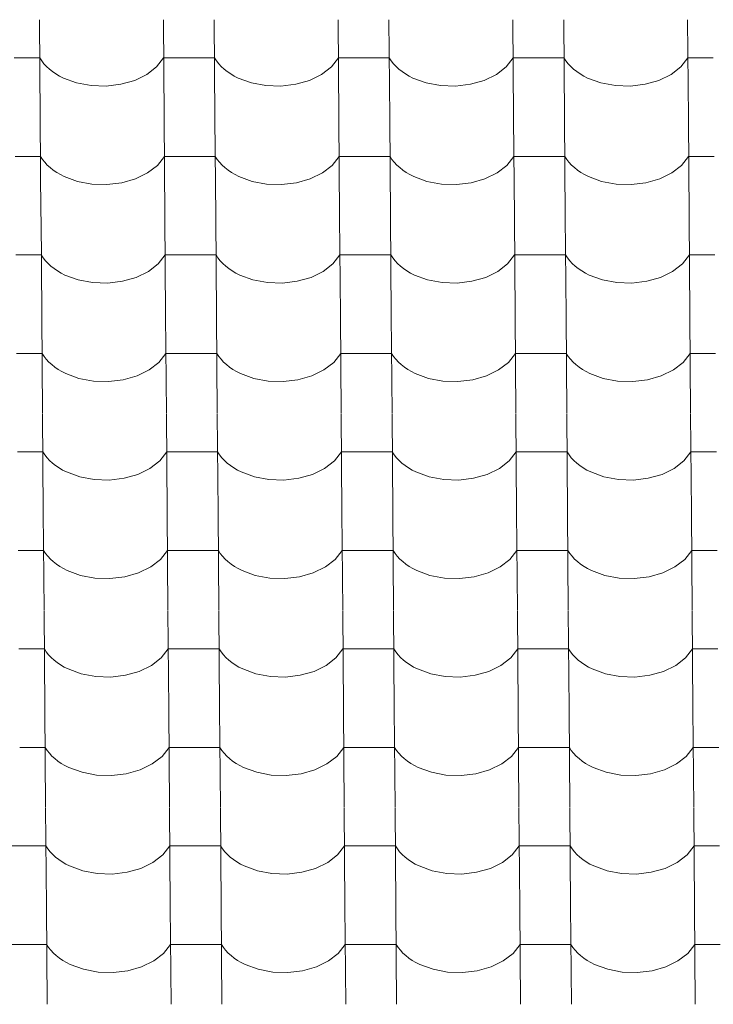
# Model space of a CAD drawing. Header units: millimetres. Extents: x -27785 to 104762, y -947 to 11132.
# Tile 90 of 146: x -8169 to -7514, y 7969 to 8898. Entities that reach past the tile are written whole.
import ezdxf

# ---------------------------------------------------------------- set-up
doc = ezdxf.new("R2010")
doc.units = ezdxf.units.MM
doc.header["$MEASUREMENT"] = 0
doc.layers.add('POHLED JIŽNÍ_1_Bourané_Výplně - Povrchové', color=7, linetype='Continuous')
doc.layers.add('POHLED JIŽNÍ_1_Konstrukce - nosné', color=7, linetype='Continuous')

# ---------------------------------------------------------------- blocks, each defined once
blk = doc.blocks.new('*X2', base_point=(-29303.7, -27473.93))
at = {"layer": 'POHLED JIŽNÍ_1_Bourané_Výplně - Povrchové', "color": 7, "linetype": 'Continuous', "lineweight": 13}
for p, q in [((-8150.46, 8898.29), (-8149.74, 8805.61)), ((-8033.5, 8898.29), (-8032.78, 8805.61)), ((-7985.46, 8898.29), (-7984.74, 8805.61)), ((-7868.5, 8898.29), (-7867.78, 8805.61)), ((-7820.47, 8898.29), (-7819.75, 8805.61)), ((-7703.51, 8898.29), (-7702.79, 8805.61)), ((-7655.47, 8898.29), (-7654.75, 8805.61)), ((-7538.51, 8898.29), (-7537.79, 8805.61)), ((-8150.18, 8862.13), (-8174.2, 8862.13)), ((-8150.18, 8862.13), (-8148.33, 8859.34)), ((-8039.82, 8853.74), (-8033.22, 8862.13)), ((-8009.2, 8862.13), (-8033.22, 8862.13)), ((-7985.18, 8862.13), (-8009.2, 8862.13)), ((-7985.18, 8862.13), (-7983.34, 8859.34)), ((-7874.82, 8853.74), (-7868.22, 8862.13)), ((-7844.2, 8862.13), (-7868.22, 8862.13)), ((-7820.19, 8862.13), (-7844.2, 8862.13)), ((-7820.19, 8862.13), (-7818.34, 8859.34)), ((-7709.83, 8853.74), (-7703.22, 8862.13)), ((-7679.21, 8862.13), (-7703.22, 8862.13)), ((-7655.19, 8862.13), (-7679.21, 8862.13)), ((-7655.19, 8862.13), (-7653.35, 8859.34)), ((-7544.83, 8853.74), (-7538.23, 8862.13)), ((-7514.21, 8862.13), (-7538.23, 8862.13)), ((-8148.33, 8859.34), (-8146.19, 8856.64)), ((-8146.19, 8856.64), (-8143.76, 8854.05)), ((-8143.76, 8854.05), (-8141.06, 8851.59)), ((-8141.06, 8851.59), (-8138.1, 8849.26)), ((-8049.07, 8846.57), (-8039.82, 8853.74)), ((-7983.34, 8859.34), (-7981.19, 8856.64)), ((-7981.19, 8856.64), (-7978.77, 8854.05)), ((-7978.77, 8854.05), (-7976.07, 8851.59)), ((-7976.07, 8851.59), (-7973.11, 8849.26)), ((-7884.08, 8846.57), (-7874.82, 8853.74)), ((-7818.34, 8859.34), (-7816.2, 8856.64)), ((-7816.2, 8856.64), (-7813.77, 8854.05)), ((-7813.77, 8854.05), (-7811.07, 8851.59)), ((-7811.07, 8851.59), (-7808.11, 8849.26)), ((-7719.08, 8846.57), (-7709.83, 8853.74)), ((-7653.35, 8859.34), (-7651.2, 8856.64)), ((-7651.2, 8856.64), (-7648.78, 8854.05)), ((-7648.78, 8854.05), (-7646.08, 8851.59)), ((-7646.08, 8851.59), (-7643.12, 8849.26)), ((-7554.09, 8846.57), (-7544.83, 8853.74)), ((-8138.1, 8849.26), (-8134.9, 8847.08)), ((-8134.9, 8847.08), (-8131.47, 8845.07)), ((-8131.47, 8845.07), (-8127.84, 8843.22)), ((-8127.84, 8843.22), (-8115.36, 8838.64)), ((-8060.51, 8840.98), (-8049.07, 8846.57)), ((-7973.11, 8849.26), (-7969.91, 8847.08)), ((-7969.91, 8847.08), (-7966.48, 8845.07)), ((-7966.48, 8845.07), (-7962.84, 8843.22)), ((-7962.84, 8843.22), (-7950.36, 8838.64)), ((-7895.51, 8840.98), (-7884.08, 8846.57)), ((-7808.11, 8849.26), (-7804.91, 8847.08)), ((-7804.91, 8847.08), (-7801.48, 8845.07)), ((-7801.48, 8845.07), (-7797.85, 8843.22)), ((-7797.85, 8843.22), (-7785.37, 8838.64)), ((-7730.52, 8840.98), (-7719.08, 8846.57)), ((-7643.12, 8849.26), (-7639.91, 8847.08)), ((-7639.91, 8847.08), (-7636.49, 8845.07)), ((-7636.49, 8845.07), (-7632.85, 8843.22)), ((-7632.85, 8843.22), (-7620.37, 8838.64)), ((-7565.52, 8840.98), (-7554.09, 8846.57)), ((-8115.36, 8838.64), (-8101.68, 8836.06)), ((-8101.68, 8836.06), (-8087.5, 8835.59)), ((-8087.5, 8835.59), (-8073.54, 8837.26)), ((-8073.54, 8837.26), (-8060.51, 8840.98)), ((-7950.36, 8838.64), (-7936.68, 8836.06)), ((-7936.68, 8836.06), (-7922.5, 8835.59)), ((-7922.5, 8835.59), (-7908.54, 8837.26)), ((-7908.54, 8837.26), (-7895.51, 8840.98)), ((-7785.37, 8838.64), (-7771.69, 8836.06)), ((-7771.69, 8836.06), (-7757.51, 8835.59)), ((-7757.51, 8835.59), (-7743.54, 8837.26)), ((-7743.54, 8837.26), (-7730.52, 8840.98)), ((-7620.37, 8838.64), (-7606.69, 8836.06)), ((-7606.69, 8836.06), (-7592.51, 8835.59)), ((-7592.51, 8835.59), (-7578.55, 8837.26)), ((-7578.55, 8837.26), (-7565.52, 8840.98)), ((-8149.74, 8805.28), (-8149.02, 8712.6)), ((-8032.77, 8805.28), (-8032.05, 8712.6)), ((-7984.74, 8805.28), (-7984.02, 8712.6)), ((-7867.78, 8805.28), (-7867.06, 8712.6)), ((-7819.74, 8805.28), (-7819.02, 8712.6)), ((-7702.78, 8805.28), (-7702.06, 8712.6)), ((-7654.75, 8805.28), (-7654.03, 8712.6)), ((-7537.79, 8805.28), (-7537.07, 8712.6)), ((-8149.46, 8769.12), (-8173.47, 8769.12)), ((-8149.46, 8769.12), (-8147.61, 8766.33)), ((-8039.1, 8760.73), (-8032.49, 8769.12)), ((-8008.48, 8769.12), (-8032.49, 8769.12)), ((-7984.46, 8769.12), (-8008.48, 8769.12)), ((-7984.46, 8769.12), (-7982.61, 8766.33)), ((-7874.1, 8760.73), (-7867.5, 8769.12)), ((-7843.48, 8769.12), (-7867.5, 8769.12)), ((-7819.46, 8769.12), (-7843.48, 8769.12)), ((-7819.46, 8769.12), (-7817.62, 8766.33)), ((-7709.1, 8760.73), (-7702.5, 8769.12)), ((-7678.48, 8769.12), (-7702.5, 8769.12)), ((-7654.47, 8769.12), (-7678.48, 8769.12)), ((-7654.47, 8769.12), (-7652.62, 8766.33)), ((-7544.11, 8760.73), (-7537.51, 8769.12)), ((-7513.49, 8769.12), (-7537.51, 8769.12)), ((-8147.61, 8766.33), (-8145.47, 8763.63)), ((-8145.47, 8763.63), (-8143.04, 8761.04)), ((-8143.04, 8761.04), (-8140.34, 8758.58)), ((-8140.34, 8758.58), (-8137.38, 8756.25)), ((-8048.35, 8753.56), (-8039.1, 8760.73)), ((-7982.61, 8766.33), (-7980.47, 8763.63)), ((-7980.47, 8763.63), (-7978.04, 8761.04)), ((-7978.04, 8761.04), (-7975.34, 8758.58)), ((-7975.34, 8758.58), (-7972.38, 8756.25)), ((-7883.35, 8753.56), (-7874.1, 8760.73)), ((-7817.62, 8766.33), (-7815.48, 8763.63)), ((-7815.48, 8763.63), (-7813.05, 8761.04)), ((-7813.05, 8761.04), (-7810.35, 8758.58)), ((-7810.35, 8758.58), (-7807.39, 8756.25)), ((-7718.36, 8753.56), (-7709.1, 8760.73)), ((-7652.62, 8766.33), (-7650.48, 8763.63)), ((-7650.48, 8763.63), (-7648.05, 8761.04)), ((-7648.05, 8761.04), (-7645.35, 8758.58)), ((-7645.35, 8758.58), (-7642.39, 8756.25)), ((-7553.36, 8753.56), (-7544.11, 8760.73)), ((-8137.38, 8756.25), (-8134.18, 8754.07)), ((-8134.18, 8754.07), (-8130.75, 8752.06)), ((-8130.75, 8752.06), (-8127.12, 8750.21)), ((-8127.12, 8750.21), (-8114.64, 8745.64)), ((-8059.78, 8747.97), (-8048.35, 8753.56)), ((-7972.38, 8756.25), (-7969.18, 8754.07)), ((-7969.18, 8754.07), (-7965.76, 8752.06)), ((-7965.76, 8752.06), (-7962.12, 8750.21)), ((-7962.12, 8750.21), (-7949.64, 8745.64)), ((-7894.79, 8747.97), (-7883.35, 8753.56)), ((-7807.39, 8756.25), (-7804.19, 8754.07)), ((-7804.19, 8754.07), (-7800.76, 8752.06)), ((-7800.76, 8752.06), (-7797.12, 8750.21)), ((-7797.12, 8750.21), (-7784.64, 8745.64)), ((-7729.79, 8747.97), (-7718.36, 8753.56)), ((-7642.39, 8756.25), (-7639.19, 8754.07)), ((-7639.19, 8754.07), (-7635.76, 8752.06)), ((-7635.76, 8752.06), (-7632.13, 8750.21)), ((-7632.13, 8750.21), (-7619.65, 8745.64)), ((-7564.8, 8747.97), (-7553.36, 8753.56)), ((-8114.64, 8745.64), (-8100.96, 8743.05)), ((-8100.96, 8743.05), (-8086.78, 8742.58)), ((-8086.78, 8742.58), (-8072.81, 8744.25)), ((-8072.81, 8744.25), (-8059.78, 8747.97)), ((-7949.64, 8745.64), (-7935.96, 8743.05)), ((-7935.96, 8743.05), (-7921.78, 8742.58)), ((-7921.78, 8742.58), (-7907.82, 8744.25)), ((-7907.82, 8744.25), (-7894.79, 8747.97)), ((-7784.64, 8745.64), (-7770.97, 8743.05)), ((-7770.97, 8743.05), (-7756.78, 8742.58)), ((-7756.78, 8742.58), (-7742.82, 8744.25)), ((-7742.82, 8744.25), (-7729.79, 8747.97)), ((-7619.65, 8745.64), (-7605.97, 8743.05)), ((-7605.97, 8743.05), (-7591.79, 8742.58)), ((-7591.79, 8742.58), (-7577.83, 8744.25)), ((-7577.83, 8744.25), (-7564.8, 8747.97)), ((-8149.01, 8712.27), (-8148.29, 8619.59)), ((-8032.05, 8712.27), (-8031.33, 8619.59)), ((-7984.02, 8712.27), (-7983.3, 8619.59)), ((-7867.05, 8712.27), (-7866.33, 8619.59)), ((-7819.02, 8712.27), (-7818.3, 8619.59)), ((-7702.06, 8712.27), (-7701.34, 8619.59)), ((-7654.02, 8712.27), (-7653.3, 8619.59)), ((-7537.06, 8712.27), (-7536.34, 8619.59)), ((-8148.73, 8676.11), (-8172.75, 8676.11)), ((-8148.73, 8676.11), (-8146.89, 8673.32)), ((-8038.37, 8667.73), (-8031.77, 8676.11)), ((-8007.75, 8676.11), (-8031.77, 8676.11)), ((-7983.74, 8676.11), (-8007.75, 8676.11)), ((-7983.74, 8676.11), (-7981.89, 8673.32)), ((-7873.38, 8667.73), (-7866.77, 8676.11)), ((-7842.76, 8676.11), (-7866.77, 8676.11)), ((-7818.74, 8676.11), (-7842.76, 8676.11)), ((-7818.74, 8676.11), (-7816.89, 8673.32)), ((-7708.38, 8667.73), (-7701.78, 8676.11)), ((-7677.76, 8676.11), (-7701.78, 8676.11)), ((-7653.74, 8676.11), (-7677.76, 8676.11)), ((-7653.74, 8676.11), (-7651.9, 8673.32)), ((-7543.38, 8667.73), (-7536.78, 8676.11)), ((-7512.76, 8676.11), (-7536.78, 8676.11)), ((-8146.89, 8673.32), (-8144.74, 8670.62)), ((-8144.74, 8670.62), (-8142.32, 8668.03)), ((-8142.32, 8668.03), (-8139.62, 8665.57)), ((-8139.62, 8665.57), (-8136.66, 8663.24)), ((-8047.63, 8660.55), (-8038.37, 8667.73)), ((-7981.89, 8673.32), (-7979.75, 8670.62)), ((-7979.75, 8670.62), (-7977.32, 8668.03)), ((-7977.32, 8668.03), (-7974.62, 8665.57)), ((-7974.62, 8665.57), (-7971.66, 8663.24)), ((-7882.63, 8660.55), (-7873.38, 8667.73)), ((-7816.89, 8673.32), (-7814.75, 8670.62)), ((-7814.75, 8670.62), (-7812.32, 8668.03)), ((-7812.32, 8668.03), (-7809.62, 8665.57)), ((-7809.62, 8665.57), (-7806.67, 8663.24)), ((-7717.63, 8660.55), (-7708.38, 8667.73)), ((-7651.9, 8673.32), (-7649.76, 8670.62)), ((-7649.76, 8670.62), (-7647.33, 8668.03)), ((-7647.33, 8668.03), (-7644.63, 8665.57)), ((-7644.63, 8665.57), (-7641.67, 8663.24)), ((-7552.64, 8660.55), (-7543.38, 8667.73)), ((-8136.66, 8663.24), (-8133.46, 8661.07)), ((-8133.46, 8661.07), (-8130.03, 8659.05)), ((-8130.03, 8659.05), (-8126.39, 8657.2)), ((-8126.39, 8657.2), (-8113.91, 8652.63)), ((-8059.06, 8654.96), (-8047.63, 8660.55)), ((-7971.66, 8663.24), (-7968.46, 8661.07)), ((-7968.46, 8661.07), (-7965.03, 8659.05)), ((-7965.03, 8659.05), (-7961.4, 8657.2)), ((-7961.4, 8657.2), (-7948.92, 8652.63)), ((-7894.06, 8654.96), (-7882.63, 8660.55)), ((-7806.67, 8663.24), (-7803.46, 8661.07)), ((-7803.46, 8661.07), (-7800.04, 8659.05)), ((-7800.04, 8659.05), (-7796.4, 8657.2)), ((-7796.4, 8657.2), (-7783.92, 8652.63)), ((-7729.07, 8654.96), (-7717.63, 8660.55)), ((-7641.67, 8663.24), (-7638.47, 8661.07)), ((-7638.47, 8661.07), (-7635.04, 8659.05)), ((-7635.04, 8659.05), (-7631.4, 8657.2)), ((-7631.4, 8657.2), (-7618.93, 8652.63)), ((-7564.07, 8654.96), (-7552.64, 8660.55)), ((-8113.91, 8652.63), (-8100.23, 8650.04)), ((-8100.23, 8650.04), (-8086.05, 8649.57)), ((-8086.05, 8649.57), (-8072.09, 8651.24)), ((-8072.09, 8651.24), (-8059.06, 8654.96)), ((-7948.92, 8652.63), (-7935.24, 8650.04)), ((-7935.24, 8650.04), (-7921.06, 8649.57)), ((-7921.06, 8649.57), (-7907.09, 8651.24)), ((-7907.09, 8651.24), (-7894.06, 8654.96)), ((-7783.92, 8652.63), (-7770.24, 8650.04)), ((-7770.24, 8650.04), (-7756.06, 8649.57)), ((-7756.06, 8649.57), (-7742.1, 8651.24)), ((-7742.1, 8651.24), (-7729.07, 8654.96)), ((-7618.93, 8652.63), (-7605.25, 8650.04)), ((-7605.25, 8650.04), (-7591.06, 8649.57)), ((-7591.06, 8649.57), (-7577.1, 8651.24)), ((-7577.1, 8651.24), (-7564.07, 8654.96)), ((-8148.29, 8619.26), (-8147.57, 8526.58)), ((-8031.33, 8619.26), (-8030.61, 8526.58)), ((-7983.29, 8619.26), (-7982.57, 8526.58)), ((-7866.33, 8619.26), (-7865.61, 8526.58)), ((-7818.3, 8619.26), (-7817.58, 8526.58)), ((-7701.34, 8619.26), (-7700.61, 8526.58)), ((-7653.3, 8619.26), (-7652.58, 8526.58)), ((-7536.34, 8619.26), (-7535.62, 8526.58)), ((-8148.01, 8583.1), (-8172.02, 8583.1)), ((-8148.01, 8583.1), (-8146.16, 8580.31)), ((-8037.65, 8574.72), (-8031.05, 8583.1)), ((-8007.03, 8583.1), (-8031.05, 8583.1)), ((-7983.01, 8583.1), (-8007.03, 8583.1)), ((-7983.01, 8583.1), (-7981.17, 8580.31)), ((-7872.65, 8574.72), (-7866.05, 8583.1)), ((-7842.03, 8583.1), (-7866.05, 8583.1)), ((-7818.02, 8583.1), (-7842.03, 8583.1)), ((-7818.02, 8583.1), (-7816.17, 8580.31)), ((-7707.66, 8574.72), (-7701.05, 8583.1)), ((-7677.04, 8583.1), (-7701.05, 8583.1)), ((-7653.02, 8583.1), (-7677.04, 8583.1)), ((-7653.02, 8583.1), (-7651.17, 8580.31)), ((-7542.66, 8574.72), (-7536.06, 8583.1)), ((-7512.04, 8583.1), (-7536.06, 8583.1)), ((-8146.16, 8580.31), (-8144.02, 8577.61)), ((-8144.02, 8577.61), (-8141.59, 8575.03)), ((-8141.59, 8575.03), (-8138.89, 8572.56)), ((-8138.89, 8572.56), (-8135.93, 8570.24)), ((-8046.9, 8567.54), (-8037.65, 8574.72)), ((-7981.17, 8580.31), (-7979.02, 8577.61)), ((-7979.02, 8577.61), (-7976.6, 8575.03)), ((-7976.6, 8575.03), (-7973.9, 8572.56)), ((-7973.9, 8572.56), (-7970.94, 8570.24)), ((-7881.91, 8567.54), (-7872.65, 8574.72)), ((-7816.17, 8580.31), (-7814.03, 8577.61)), ((-7814.03, 8577.61), (-7811.6, 8575.03)), ((-7811.6, 8575.03), (-7808.9, 8572.56)), ((-7808.9, 8572.56), (-7805.94, 8570.24)), ((-7716.91, 8567.54), (-7707.66, 8574.72)), ((-7651.17, 8580.31), (-7649.03, 8577.61)), ((-7649.03, 8577.61), (-7646.6, 8575.03)), ((-7646.6, 8575.03), (-7643.9, 8572.56)), ((-7643.9, 8572.56), (-7640.95, 8570.24)), ((-7551.91, 8567.54), (-7542.66, 8574.72)), ((-8135.93, 8570.24), (-8132.73, 8568.06)), ((-8132.73, 8568.06), (-8129.3, 8566.04)), ((-8129.3, 8566.04), (-8125.67, 8564.19)), ((-8125.67, 8564.19), (-8113.19, 8559.62)), ((-8058.34, 8561.95), (-8046.9, 8567.54)), ((-7970.94, 8570.24), (-7967.74, 8568.06)), ((-7967.74, 8568.06), (-7964.31, 8566.04)), ((-7964.31, 8566.04), (-7960.67, 8564.19)), ((-7960.67, 8564.19), (-7948.19, 8559.62)), ((-7893.34, 8561.95), (-7881.91, 8567.54)), ((-7805.94, 8570.24), (-7802.74, 8568.06)), ((-7802.74, 8568.06), (-7799.31, 8566.04)), ((-7799.31, 8566.04), (-7795.68, 8564.19)), ((-7795.68, 8564.19), (-7783.2, 8559.62)), ((-7728.34, 8561.95), (-7716.91, 8567.54)), ((-7640.95, 8570.24), (-7637.74, 8568.06)), ((-7637.74, 8568.06), (-7634.32, 8566.04)), ((-7634.32, 8566.04), (-7630.68, 8564.19)), ((-7630.68, 8564.19), (-7618.2, 8559.62)), ((-7563.35, 8561.95), (-7551.91, 8567.54)), ((-8113.19, 8559.62), (-8099.51, 8557.03)), ((-8099.51, 8557.03), (-8085.33, 8556.56)), ((-8085.33, 8556.56), (-8071.37, 8558.23)), ((-8071.37, 8558.23), (-8058.34, 8561.95)), ((-7948.19, 8559.62), (-7934.51, 8557.03)), ((-7934.51, 8557.03), (-7920.33, 8556.56)), ((-7920.33, 8556.56), (-7906.37, 8558.23)), ((-7906.37, 8558.23), (-7893.34, 8561.95)), ((-7783.2, 8559.62), (-7769.52, 8557.03)), ((-7769.52, 8557.03), (-7755.34, 8556.56)), ((-7755.34, 8556.56), (-7741.37, 8558.23)), ((-7741.37, 8558.23), (-7728.34, 8561.95)), ((-7618.2, 8559.62), (-7604.52, 8557.03)), ((-7604.52, 8557.03), (-7590.34, 8556.56)), ((-7590.34, 8556.56), (-7576.38, 8558.23)), ((-7576.38, 8558.23), (-7563.35, 8561.95)), ((-8147.57, 8526.25), (-8146.84, 8433.57)), ((-8030.6, 8526.25), (-8029.88, 8433.57)), ((-7982.57, 8526.25), (-7981.85, 8433.57)), ((-7865.61, 8526.25), (-7864.89, 8433.57)), ((-7817.57, 8526.25), (-7816.85, 8433.57)), ((-7700.61, 8526.25), (-7699.89, 8433.57)), ((-7652.58, 8526.25), (-7651.86, 8433.57)), ((-7535.62, 8526.25), (-7534.89, 8433.57)), ((-8147.28, 8490.09), (-8171.3, 8490.09)), ((-8147.28, 8490.09), (-8145.44, 8487.3)), ((-8036.92, 8481.71), (-8030.32, 8490.09)), ((-8006.31, 8490.09), (-8030.32, 8490.09)), ((-7982.29, 8490.09), (-8006.31, 8490.09)), ((-7982.29, 8490.09), (-7980.44, 8487.3)), ((-7871.93, 8481.71), (-7865.33, 8490.09)), ((-7841.31, 8490.09), (-7865.33, 8490.09)), ((-7817.29, 8490.09), (-7841.31, 8490.09)), ((-7817.29, 8490.09), (-7815.45, 8487.3)), ((-7706.93, 8481.71), (-7700.33, 8490.09)), ((-7676.31, 8490.09), (-7700.33, 8490.09)), ((-7652.3, 8490.09), (-7676.31, 8490.09)), ((-7652.3, 8490.09), (-7650.45, 8487.3)), ((-7541.94, 8481.71), (-7535.33, 8490.09)), ((-7511.32, 8490.09), (-7535.33, 8490.09)), ((-8145.44, 8487.3), (-8143.3, 8484.6)), ((-8143.3, 8484.6), (-8140.87, 8482.02)), ((-8140.87, 8482.02), (-8138.17, 8479.55)), ((-8138.17, 8479.55), (-8135.21, 8477.23)), ((-8046.18, 8474.54), (-8036.92, 8481.71)), ((-7980.44, 8487.3), (-7978.3, 8484.6)), ((-7978.3, 8484.6), (-7975.87, 8482.02)), ((-7975.87, 8482.02), (-7973.17, 8479.55)), ((-7973.17, 8479.55), (-7970.21, 8477.23)), ((-7881.18, 8474.54), (-7871.93, 8481.71)), ((-7815.45, 8487.3), (-7813.3, 8484.6)), ((-7813.3, 8484.6), (-7810.88, 8482.02)), ((-7810.88, 8482.02), (-7808.18, 8479.55)), ((-7808.18, 8479.55), (-7805.22, 8477.23)), ((-7716.19, 8474.54), (-7706.93, 8481.71)), ((-7650.45, 8487.3), (-7648.31, 8484.6)), ((-7648.31, 8484.6), (-7645.88, 8482.02)), ((-7645.88, 8482.02), (-7643.18, 8479.55)), ((-7643.18, 8479.55), (-7640.22, 8477.23)), ((-7551.19, 8474.54), (-7541.94, 8481.71)), ((-8135.21, 8477.23), (-8132.01, 8475.05)), ((-8132.01, 8475.05), (-8128.58, 8473.03)), ((-8128.58, 8473.03), (-8124.94, 8471.18)), ((-8124.94, 8471.18), (-8112.47, 8466.61)), ((-8057.61, 8468.94), (-8046.18, 8474.54)), ((-7970.21, 8477.23), (-7967.01, 8475.05)), ((-7967.01, 8475.05), (-7963.58, 8473.03)), ((-7963.58, 8473.03), (-7959.95, 8471.18)), ((-7959.95, 8471.18), (-7947.47, 8466.61)), ((-7892.62, 8468.94), (-7881.18, 8474.54)), ((-7805.22, 8477.23), (-7802.02, 8475.05)), ((-7802.02, 8475.05), (-7798.59, 8473.03)), ((-7798.59, 8473.03), (-7794.95, 8471.18)), ((-7794.95, 8471.18), (-7782.47, 8466.61)), ((-7727.62, 8468.94), (-7716.19, 8474.54)), ((-7640.22, 8477.23), (-7637.02, 8475.05)), ((-7637.02, 8475.05), (-7633.59, 8473.03)), ((-7633.59, 8473.03), (-7629.96, 8471.18)), ((-7629.96, 8471.18), (-7617.48, 8466.61)), ((-7562.62, 8468.94), (-7551.19, 8474.54)), ((-8112.47, 8466.61), (-8098.79, 8464.02)), ((-8098.79, 8464.02), (-8084.6, 8463.55)), ((-8084.6, 8463.55), (-8070.64, 8465.22)), ((-8070.64, 8465.22), (-8057.61, 8468.94)), ((-7947.47, 8466.61), (-7933.79, 8464.02)), ((-7933.79, 8464.02), (-7919.61, 8463.55)), ((-7919.61, 8463.55), (-7905.65, 8465.22)), ((-7905.65, 8465.22), (-7892.62, 8468.94)), ((-7782.47, 8466.61), (-7768.79, 8464.02)), ((-7768.79, 8464.02), (-7754.61, 8463.55)), ((-7754.61, 8463.55), (-7740.65, 8465.22)), ((-7740.65, 8465.22), (-7727.62, 8468.94)), ((-7617.48, 8466.61), (-7603.8, 8464.02)), ((-7603.8, 8464.02), (-7589.62, 8463.55)), ((-7589.62, 8463.55), (-7575.65, 8465.22)), ((-7575.65, 8465.22), (-7562.62, 8468.94)), ((-8146.84, 8433.24), (-8146.12, 8340.57)), ((-8029.88, 8433.24), (-8029.16, 8340.57)), ((-7981.85, 8433.24), (-7981.12, 8340.57)), ((-7864.88, 8433.24), (-7864.16, 8340.57)), ((-7816.85, 8433.24), (-7816.13, 8340.57)), ((-7699.89, 8433.24), (-7699.17, 8340.57)), ((-7651.85, 8433.24), (-7651.13, 8340.57)), ((-7534.89, 8433.24), (-7534.17, 8340.57)), ((-8146.56, 8397.08), (-8170.58, 8397.08)), ((-8146.56, 8397.08), (-8144.71, 8394.29)), ((-8036.2, 8388.7), (-8029.6, 8397.08)), ((-8005.58, 8397.08), (-8029.6, 8397.08)), ((-7981.56, 8397.08), (-8005.58, 8397.08)), ((-7981.56, 8397.08), (-7979.72, 8394.29)), ((-7871.21, 8388.7), (-7864.6, 8397.08)), ((-7840.59, 8397.08), (-7864.6, 8397.08)), ((-7816.57, 8397.08), (-7840.59, 8397.08)), ((-7816.57, 8397.08), (-7814.72, 8394.29)), ((-7706.21, 8388.7), (-7699.61, 8397.08)), ((-7675.59, 8397.08), (-7699.61, 8397.08)), ((-7651.57, 8397.08), (-7675.59, 8397.08)), ((-7651.57, 8397.08), (-7649.73, 8394.29)), ((-7541.21, 8388.7), (-7534.61, 8397.08)), ((-7510.59, 8397.08), (-7534.61, 8397.08)), ((-8144.71, 8394.29), (-8142.57, 8391.59)), ((-8142.57, 8391.59), (-8140.14, 8389.01)), ((-8140.14, 8389.01), (-8137.44, 8386.54)), ((-8137.44, 8386.54), (-8134.49, 8384.22)), ((-8045.46, 8381.53), (-8036.2, 8388.7)), ((-7979.72, 8394.29), (-7977.58, 8391.59)), ((-7977.58, 8391.59), (-7975.15, 8389.01)), ((-7975.15, 8389.01), (-7972.45, 8386.54)), ((-7972.45, 8386.54), (-7969.49, 8384.22)), ((-7880.46, 8381.53), (-7871.21, 8388.7)), ((-7814.72, 8394.29), (-7812.58, 8391.59)), ((-7812.58, 8391.59), (-7810.15, 8389.01)), ((-7810.15, 8389.01), (-7807.45, 8386.54)), ((-7807.45, 8386.54), (-7804.49, 8384.22)), ((-7715.46, 8381.53), (-7706.21, 8388.7)), ((-7649.73, 8394.29), (-7647.58, 8391.59)), ((-7647.58, 8391.59), (-7645.16, 8389.01)), ((-7645.16, 8389.01), (-7642.46, 8386.54)), ((-7642.46, 8386.54), (-7639.5, 8384.22)), ((-7550.47, 8381.53), (-7541.21, 8388.7)), ((-8134.49, 8384.22), (-8131.28, 8382.04)), ((-8131.28, 8382.04), (-8127.86, 8380.02)), ((-8127.86, 8380.02), (-8124.22, 8378.17)), ((-8124.22, 8378.17), (-8111.74, 8373.6)), ((-8056.89, 8375.94), (-8045.46, 8381.53)), ((-7969.49, 8384.22), (-7966.29, 8382.04)), ((-7966.29, 8382.04), (-7962.86, 8380.02)), ((-7962.86, 8380.02), (-7959.22, 8378.17)), ((-7959.22, 8378.17), (-7946.75, 8373.6)), ((-7891.89, 8375.94), (-7880.46, 8381.53)), ((-7804.49, 8384.22), (-7801.29, 8382.04)), ((-7801.29, 8382.04), (-7797.86, 8380.02)), ((-7797.86, 8380.02), (-7794.23, 8378.17)), ((-7794.23, 8378.17), (-7781.75, 8373.6)), ((-7726.9, 8375.94), (-7715.46, 8381.53)), ((-7639.5, 8384.22), (-7636.3, 8382.04)), ((-7636.3, 8382.04), (-7632.87, 8380.02)), ((-7632.87, 8380.02), (-7629.23, 8378.17)), ((-7629.23, 8378.17), (-7616.75, 8373.6)), ((-7561.9, 8375.94), (-7550.47, 8381.53)), ((-8111.74, 8373.6), (-8098.06, 8371.01)), ((-8098.06, 8371.01), (-8083.88, 8370.54)), ((-8083.88, 8370.54), (-8069.92, 8372.21)), ((-8069.92, 8372.21), (-8056.89, 8375.94)), ((-7946.75, 8373.6), (-7933.07, 8371.01)), ((-7933.07, 8371.01), (-7918.88, 8370.54)), ((-7918.88, 8370.54), (-7904.92, 8372.21)), ((-7904.92, 8372.21), (-7891.89, 8375.94)), ((-7781.75, 8373.6), (-7768.07, 8371.01)), ((-7768.07, 8371.01), (-7753.89, 8370.54)), ((-7753.89, 8370.54), (-7739.93, 8372.21)), ((-7739.93, 8372.21), (-7726.9, 8375.94)), ((-7616.75, 8373.6), (-7603.07, 8371.01)), ((-7603.07, 8371.01), (-7588.89, 8370.54)), ((-7588.89, 8370.54), (-7574.93, 8372.21)), ((-7574.93, 8372.21), (-7561.9, 8375.94)), ((-8146.12, 8340.23), (-8145.4, 8247.56)), ((-8029.16, 8340.23), (-8028.44, 8247.56)), ((-7981.12, 8340.23), (-7980.4, 8247.56)), ((-7864.16, 8340.23), (-7863.44, 8247.56)), ((-7816.13, 8340.23), (-7815.41, 8247.56)), ((-7699.16, 8340.23), (-7698.44, 8247.56)), ((-7651.13, 8340.23), (-7650.41, 8247.56)), ((-7534.17, 8340.23), (-7533.45, 8247.56)), ((-8145.84, 8304.07), (-8169.85, 8304.07)), ((-8145.84, 8304.07), (-8143.99, 8301.28)), ((-8035.48, 8295.69), (-8028.87, 8304.07)), ((-8004.86, 8304.07), (-8028.87, 8304.07)), ((-7980.84, 8304.07), (-8004.86, 8304.07)), ((-7980.84, 8304.07), (-7979, 8301.28)), ((-7870.48, 8295.69), (-7863.88, 8304.07)), ((-7839.86, 8304.07), (-7863.88, 8304.07)), ((-7815.84, 8304.07), (-7839.86, 8304.07)), ((-7815.84, 8304.07), (-7814, 8301.28)), ((-7705.49, 8295.69), (-7698.88, 8304.07)), ((-7674.87, 8304.07), (-7698.88, 8304.07)), ((-7650.85, 8304.07), (-7674.87, 8304.07)), ((-7650.85, 8304.07), (-7649, 8301.28)), ((-7540.49, 8295.69), (-7533.89, 8304.07)), ((-7509.87, 8304.07), (-7533.89, 8304.07)), ((-8143.99, 8301.28), (-8141.85, 8298.59)), ((-8141.85, 8298.59), (-8139.42, 8296)), ((-8139.42, 8296), (-8136.72, 8293.53)), ((-8136.72, 8293.53), (-8133.76, 8291.21)), ((-8044.73, 8288.52), (-8035.48, 8295.69)), ((-7979, 8301.28), (-7976.85, 8298.59)), ((-7976.85, 8298.59), (-7974.43, 8296)), ((-7974.43, 8296), (-7971.73, 8293.53)), ((-7971.73, 8293.53), (-7968.77, 8291.21)), ((-7879.74, 8288.52), (-7870.48, 8295.69)), ((-7814, 8301.28), (-7811.86, 8298.59)), ((-7811.86, 8298.59), (-7809.43, 8296)), ((-7809.43, 8296), (-7806.73, 8293.53)), ((-7806.73, 8293.53), (-7803.77, 8291.21)), ((-7714.74, 8288.52), (-7705.49, 8295.69)), ((-7649, 8301.28), (-7646.86, 8298.59)), ((-7646.86, 8298.59), (-7644.43, 8296)), ((-7644.43, 8296), (-7641.73, 8293.53)), ((-7641.73, 8293.53), (-7638.77, 8291.21)), ((-7549.74, 8288.52), (-7540.49, 8295.69)), ((-8133.76, 8291.21), (-8130.56, 8289.03)), ((-8130.56, 8289.03), (-8127.13, 8287.01)), ((-8127.13, 8287.01), (-8123.5, 8285.16)), ((-8123.5, 8285.16), (-8111.02, 8280.59)), ((-8056.17, 8282.93), (-8044.73, 8288.52)), ((-7968.77, 8291.21), (-7965.56, 8289.03)), ((-7965.56, 8289.03), (-7962.14, 8287.01)), ((-7962.14, 8287.01), (-7958.5, 8285.16)), ((-7958.5, 8285.16), (-7946.02, 8280.59)), ((-7891.17, 8282.93), (-7879.74, 8288.52)), ((-7803.77, 8291.21), (-7800.57, 8289.03)), ((-7800.57, 8289.03), (-7797.14, 8287.01)), ((-7797.14, 8287.01), (-7793.51, 8285.16)), ((-7793.51, 8285.16), (-7781.03, 8280.59)), ((-7726.17, 8282.93), (-7714.74, 8288.52)), ((-7638.77, 8291.21), (-7635.57, 8289.03)), ((-7635.57, 8289.03), (-7632.15, 8287.01)), ((-7632.15, 8287.01), (-7628.51, 8285.16)), ((-7628.51, 8285.16), (-7616.03, 8280.59)), ((-7561.18, 8282.93), (-7549.74, 8288.52)), ((-8111.02, 8280.59), (-8097.34, 8278)), ((-8097.34, 8278), (-8083.16, 8277.53)), ((-8083.16, 8277.53), (-8069.19, 8279.2)), ((-8069.19, 8279.2), (-8056.17, 8282.93)), ((-7946.02, 8280.59), (-7932.34, 8278)), ((-7932.34, 8278), (-7918.16, 8277.53)), ((-7918.16, 8277.53), (-7904.2, 8279.2)), ((-7904.2, 8279.2), (-7891.17, 8282.93)), ((-7781.03, 8280.59), (-7767.35, 8278)), ((-7767.35, 8278), (-7753.16, 8277.53)), ((-7753.16, 8277.53), (-7739.2, 8279.2)), ((-7739.2, 8279.2), (-7726.17, 8282.93)), ((-7616.03, 8280.59), (-7602.35, 8278)), ((-7602.35, 8278), (-7588.17, 8277.53)), ((-7588.17, 8277.53), (-7574.21, 8279.2)), ((-7574.21, 8279.2), (-7561.18, 8282.93)), ((-8145.39, 8247.22), (-8144.67, 8154.55)), ((-8028.43, 8247.22), (-8027.71, 8154.55)), ((-7980.4, 8247.22), (-7979.68, 8154.55)), ((-7863.44, 8247.22), (-7862.72, 8154.55)), ((-7815.4, 8247.22), (-7814.68, 8154.55)), ((-7698.44, 8247.22), (-7697.72, 8154.55)), ((-7650.41, 8247.22), (-7649.69, 8154.55)), ((-7533.44, 8247.22), (-7532.72, 8154.55)), ((-8145.11, 8211.07), (-8169.13, 8211.07)), ((-8145.11, 8211.07), (-8143.27, 8208.27)), ((-8034.75, 8202.68), (-8028.15, 8211.07)), ((-8004.13, 8211.07), (-8028.15, 8211.07)), ((-7980.12, 8211.07), (-8004.13, 8211.07)), ((-7980.12, 8211.07), (-7978.27, 8208.27)), ((-7869.76, 8202.68), (-7863.16, 8211.07)), ((-7839.14, 8211.07), (-7863.16, 8211.07)), ((-7815.12, 8211.07), (-7839.14, 8211.07)), ((-7815.12, 8211.07), (-7813.28, 8208.27)), ((-7704.76, 8202.68), (-7698.16, 8211.07)), ((-7674.14, 8211.07), (-7698.16, 8211.07)), ((-7650.13, 8211.07), (-7674.14, 8211.07)), ((-7650.13, 8211.07), (-7648.28, 8208.27)), ((-7539.77, 8202.68), (-7533.16, 8211.07)), ((-7509.15, 8211.07), (-7533.16, 8211.07)), ((-8143.27, 8208.27), (-8141.13, 8205.58)), ((-8141.13, 8205.58), (-8138.7, 8202.99)), ((-8138.7, 8202.99), (-8136, 8200.53)), ((-8136, 8200.53), (-8133.04, 8198.2)), ((-8044.01, 8195.51), (-8034.75, 8202.68)), ((-7978.27, 8208.27), (-7976.13, 8205.58)), ((-7976.13, 8205.58), (-7973.7, 8202.99)), ((-7973.7, 8202.99), (-7971, 8200.53)), ((-7971, 8200.53), (-7968.04, 8198.2)), ((-7879.01, 8195.51), (-7869.76, 8202.68)), ((-7813.28, 8208.27), (-7811.13, 8205.58)), ((-7811.13, 8205.58), (-7808.71, 8202.99)), ((-7808.71, 8202.99), (-7806.01, 8200.53)), ((-7806.01, 8200.53), (-7803.05, 8198.2)), ((-7714.02, 8195.51), (-7704.76, 8202.68)), ((-7648.28, 8208.27), (-7646.14, 8205.58)), ((-7646.14, 8205.58), (-7643.71, 8202.99)), ((-7643.71, 8202.99), (-7641.01, 8200.53)), ((-7641.01, 8200.53), (-7638.05, 8198.2)), ((-7549.02, 8195.51), (-7539.77, 8202.68)), ((-8133.04, 8198.2), (-8129.84, 8196.02)), ((-8129.84, 8196.02), (-8126.41, 8194)), ((-8126.41, 8194), (-8122.77, 8192.15)), ((-8122.77, 8192.15), (-8110.29, 8187.58)), ((-8055.44, 8189.92), (-8044.01, 8195.51)), ((-7968.04, 8198.2), (-7964.84, 8196.02)), ((-7964.84, 8196.02), (-7961.41, 8194)), ((-7961.41, 8194), (-7957.78, 8192.15)), ((-7957.78, 8192.15), (-7945.3, 8187.58)), ((-7890.45, 8189.92), (-7879.01, 8195.51)), ((-7803.05, 8198.2), (-7799.85, 8196.02)), ((-7799.85, 8196.02), (-7796.42, 8194)), ((-7796.42, 8194), (-7792.78, 8192.15)), ((-7792.78, 8192.15), (-7780.3, 8187.58)), ((-7725.45, 8189.92), (-7714.02, 8195.51)), ((-7638.05, 8198.2), (-7634.85, 8196.02)), ((-7634.85, 8196.02), (-7631.42, 8194)), ((-7631.42, 8194), (-7627.79, 8192.15)), ((-7627.79, 8192.15), (-7615.31, 8187.58)), ((-7560.45, 8189.92), (-7549.02, 8195.51)), ((-8110.29, 8187.58), (-8096.62, 8184.99)), ((-8096.62, 8184.99), (-8082.43, 8184.52)), ((-8082.43, 8184.52), (-8068.47, 8186.19)), ((-8068.47, 8186.19), (-8055.44, 8189.92)), ((-7945.3, 8187.58), (-7931.62, 8184.99)), ((-7931.62, 8184.99), (-7917.44, 8184.52)), ((-7917.44, 8184.52), (-7903.48, 8186.19)), ((-7903.48, 8186.19), (-7890.45, 8189.92)), ((-7780.3, 8187.58), (-7766.62, 8184.99)), ((-7766.62, 8184.99), (-7752.44, 8184.52)), ((-7752.44, 8184.52), (-7738.48, 8186.19)), ((-7738.48, 8186.19), (-7725.45, 8189.92)), ((-7615.31, 8187.58), (-7601.63, 8184.99)), ((-7601.63, 8184.99), (-7587.45, 8184.52)), ((-7587.45, 8184.52), (-7573.48, 8186.19)), ((-7573.48, 8186.19), (-7560.45, 8189.92)), ((-8144.67, 8154.21), (-8143.95, 8061.54)), ((-8027.71, 8154.21), (-8026.99, 8061.54)), ((-7979.67, 8154.21), (-7978.95, 8061.54)), ((-7862.71, 8154.21), (-7861.99, 8061.54)), ((-7814.68, 8154.21), (-7813.96, 8061.54)), ((-7697.72, 8154.21), (-7697, 8061.54)), ((-7649.68, 8154.21), (-7648.96, 8061.54)), ((-7532.72, 8154.21), (-7532, 8061.54)), ((-8168.41, 8118.06), (-8192.42, 8118.06)), ((-8144.39, 8118.06), (-8168.41, 8118.06)), ((-8144.39, 8118.06), (-8142.54, 8115.26)), ((-8034.03, 8109.67), (-8027.43, 8118.06)), ((-8003.41, 8118.06), (-8027.43, 8118.06)), ((-7979.39, 8118.06), (-8003.41, 8118.06)), ((-7979.39, 8118.06), (-7977.55, 8115.26)), ((-7869.03, 8109.67), (-7862.43, 8118.06)), ((-7838.41, 8118.06), (-7862.43, 8118.06)), ((-7814.4, 8118.06), (-7838.41, 8118.06)), ((-7814.4, 8118.06), (-7812.55, 8115.26)), ((-7704.04, 8109.67), (-7697.44, 8118.06)), ((-7673.42, 8118.06), (-7697.44, 8118.06)), ((-7649.4, 8118.06), (-7673.42, 8118.06)), ((-7649.4, 8118.06), (-7647.56, 8115.26)), ((-7539.04, 8109.67), (-7532.44, 8118.06)), ((-7508.42, 8118.06), (-7532.44, 8118.06)), ((-8142.54, 8115.26), (-8140.4, 8112.57)), ((-8140.4, 8112.57), (-8137.97, 8109.98)), ((-8137.97, 8109.98), (-8135.27, 8107.52)), ((-8135.27, 8107.52), (-8132.32, 8105.19)), ((-8043.28, 8102.5), (-8034.03, 8109.67)), ((-7977.55, 8115.26), (-7975.41, 8112.57)), ((-7975.41, 8112.57), (-7972.98, 8109.98)), ((-7972.98, 8109.98), (-7970.28, 8107.52)), ((-7970.28, 8107.52), (-7967.32, 8105.19)), ((-7878.29, 8102.5), (-7869.03, 8109.67)), ((-7812.55, 8115.26), (-7810.41, 8112.57)), ((-7810.41, 8112.57), (-7807.98, 8109.98)), ((-7807.98, 8109.98), (-7805.28, 8107.52)), ((-7805.28, 8107.52), (-7802.32, 8105.19)), ((-7713.29, 8102.5), (-7704.04, 8109.67)), ((-7647.56, 8115.26), (-7645.41, 8112.57)), ((-7645.41, 8112.57), (-7642.99, 8109.98)), ((-7642.99, 8109.98), (-7640.29, 8107.52)), ((-7640.29, 8107.52), (-7637.33, 8105.19)), ((-7548.3, 8102.5), (-7539.04, 8109.67)), ((-8132.32, 8105.19), (-8129.11, 8103.01)), ((-8129.11, 8103.01), (-8125.69, 8100.99)), ((-8125.69, 8100.99), (-8122.05, 8099.14)), ((-8122.05, 8099.14), (-8109.57, 8094.57)), ((-8054.72, 8096.91), (-8043.28, 8102.5)), ((-7967.32, 8105.19), (-7964.12, 8103.01)), ((-7964.12, 8103.01), (-7960.69, 8100.99)), ((-7960.69, 8100.99), (-7957.05, 8099.14)), ((-7957.05, 8099.14), (-7944.58, 8094.57)), ((-7889.72, 8096.91), (-7878.29, 8102.5)), ((-7802.32, 8105.19), (-7799.12, 8103.01)), ((-7799.12, 8103.01), (-7795.69, 8100.99)), ((-7795.69, 8100.99), (-7792.06, 8099.14)), ((-7792.06, 8099.14), (-7779.58, 8094.57)), ((-7724.73, 8096.91), (-7713.29, 8102.5)), ((-7637.33, 8105.19), (-7634.13, 8103.01)), ((-7634.13, 8103.01), (-7630.7, 8100.99)), ((-7630.7, 8100.99), (-7627.06, 8099.14)), ((-7627.06, 8099.14), (-7614.58, 8094.57)), ((-7559.73, 8096.91), (-7548.3, 8102.5)), ((-8109.57, 8094.57), (-8095.89, 8091.98)), ((-8095.89, 8091.98), (-8081.71, 8091.51)), ((-8081.71, 8091.51), (-8067.75, 8093.18)), ((-8067.75, 8093.18), (-8054.72, 8096.91)), ((-7944.58, 8094.57), (-7930.9, 8091.98)), ((-7930.9, 8091.98), (-7916.71, 8091.51)), ((-7916.71, 8091.51), (-7902.75, 8093.18)), ((-7902.75, 8093.18), (-7889.72, 8096.91)), ((-7779.58, 8094.57), (-7765.9, 8091.98)), ((-7765.9, 8091.98), (-7751.72, 8091.51)), ((-7751.72, 8091.51), (-7737.76, 8093.18)), ((-7737.76, 8093.18), (-7724.73, 8096.91)), ((-7614.58, 8094.57), (-7600.9, 8091.98)), ((-7600.9, 8091.98), (-7586.72, 8091.51)), ((-7586.72, 8091.51), (-7572.76, 8093.18)), ((-7572.76, 8093.18), (-7559.73, 8096.91)), ((-8143.95, 8061.2), (-8143.23, 7968.53)), ((-8026.99, 8061.2), (-8026.26, 7968.53)), ((-7978.95, 8061.2), (-7978.23, 7968.53)), ((-7861.99, 8061.2), (-7861.27, 7968.53)), ((-7813.96, 8061.2), (-7813.23, 7968.53)), ((-7696.99, 8061.2), (-7696.27, 7968.53)), ((-7648.96, 8061.2), (-7648.24, 7968.53)), ((-7532, 8061.2), (-7531.28, 7968.53)), ((-8167.68, 8025.05), (-8191.7, 8025.05)), ((-8143.67, 8025.05), (-8167.68, 8025.05)), ((-8143.67, 8025.05), (-8141.82, 8022.25)), ((-8033.31, 8016.66), (-8026.7, 8025.05)), ((-8002.69, 8025.05), (-8026.7, 8025.05)), ((-7978.67, 8025.05), (-8002.69, 8025.05)), ((-7978.67, 8025.05), (-7976.82, 8022.25)), ((-7868.31, 8016.66), (-7861.71, 8025.05)), ((-7837.69, 8025.05), (-7861.71, 8025.05)), ((-7813.67, 8025.05), (-7837.69, 8025.05)), ((-7813.67, 8025.05), (-7811.83, 8022.25)), ((-7703.31, 8016.66), (-7696.71, 8025.05)), ((-7672.7, 8025.05), (-7696.71, 8025.05)), ((-7648.68, 8025.05), (-7672.7, 8025.05)), ((-7648.68, 8025.05), (-7646.83, 8022.25)), ((-7538.32, 8016.66), (-7531.72, 8025.05)), ((-7507.7, 8025.05), (-7531.72, 8025.05)), ((-8141.82, 8022.25), (-8139.68, 8019.56)), ((-8139.68, 8019.56), (-8137.25, 8016.97)), ((-8137.25, 8016.97), (-8134.55, 8014.51)), ((-8134.55, 8014.51), (-8131.59, 8012.18)), ((-8042.56, 8009.49), (-8033.31, 8016.66)), ((-7976.82, 8022.25), (-7974.68, 8019.56)), ((-7974.68, 8019.56), (-7972.25, 8016.97)), ((-7972.25, 8016.97), (-7969.55, 8014.51)), ((-7969.55, 8014.51), (-7966.6, 8012.18)), ((-7877.56, 8009.49), (-7868.31, 8016.66)), ((-7811.83, 8022.25), (-7809.69, 8019.56)), ((-7809.69, 8019.56), (-7807.26, 8016.97)), ((-7807.26, 8016.97), (-7804.56, 8014.51)), ((-7804.56, 8014.51), (-7801.6, 8012.18)), ((-7712.57, 8009.49), (-7703.31, 8016.66)), ((-7646.83, 8022.25), (-7644.69, 8019.56)), ((-7644.69, 8019.56), (-7642.26, 8016.97)), ((-7642.26, 8016.97), (-7639.56, 8014.51)), ((-7639.56, 8014.51), (-7636.6, 8012.18)), ((-7547.57, 8009.49), (-7538.32, 8016.66)), ((-8131.59, 8012.18), (-8128.39, 8010)), ((-8128.39, 8010), (-8124.96, 8007.98)), ((-8124.96, 8007.98), (-8121.33, 8006.13)), ((-8121.33, 8006.13), (-8108.85, 8001.56)), ((-8053.99, 8003.9), (-8042.56, 8009.49)), ((-7966.6, 8012.18), (-7963.39, 8010)), ((-7963.39, 8010), (-7959.97, 8007.98)), ((-7959.97, 8007.98), (-7956.33, 8006.13)), ((-7956.33, 8006.13), (-7943.85, 8001.56)), ((-7889, 8003.9), (-7877.56, 8009.49)), ((-7801.6, 8012.18), (-7798.4, 8010)), ((-7798.4, 8010), (-7794.97, 8007.98)), ((-7794.97, 8007.98), (-7791.33, 8006.13)), ((-7791.33, 8006.13), (-7778.86, 8001.56)), ((-7724, 8003.9), (-7712.57, 8009.49)), ((-7636.6, 8012.18), (-7633.4, 8010)), ((-7633.4, 8010), (-7629.97, 8007.98)), ((-7629.97, 8007.98), (-7626.34, 8006.13)), ((-7626.34, 8006.13), (-7613.86, 8001.56)), ((-7559.01, 8003.9), (-7547.57, 8009.49)), ((-8108.85, 8001.56), (-8095.17, 7998.98)), ((-8095.17, 7998.98), (-8080.99, 7998.5)), ((-8080.99, 7998.5), (-8067.02, 8000.17)), ((-8067.02, 8000.17), (-8053.99, 8003.9)), ((-7943.85, 8001.56), (-7930.17, 7998.98)), ((-7930.17, 7998.98), (-7915.99, 7998.5)), ((-7915.99, 7998.5), (-7902.03, 8000.17)), ((-7902.03, 8000.17), (-7889, 8003.9)), ((-7778.86, 8001.56), (-7765.18, 7998.98)), ((-7765.18, 7998.98), (-7750.99, 7998.5)), ((-7750.99, 7998.5), (-7737.03, 8000.17)), ((-7737.03, 8000.17), (-7724, 8003.9)), ((-7613.86, 8001.56), (-7600.18, 7998.98)), ((-7600.18, 7998.98), (-7586, 7998.5)), ((-7586, 7998.5), (-7572.04, 8000.17)), ((-7572.04, 8000.17), (-7559.01, 8003.9))]:
    blk.add_line(p, q, dxfattribs=at)

msp = doc.modelspace()

# ---------------------------------------------------------------- block references
at = {"layer": 'POHLED JIŽNÍ_1_Konstrukce - nosné', "color": 9, "linetype": 'Continuous', "lineweight": 13}
msp.add_blockref('*X2', (-29303.7, -27473.93), dxfattribs=at)

doc.saveas('drawing.dxf')
